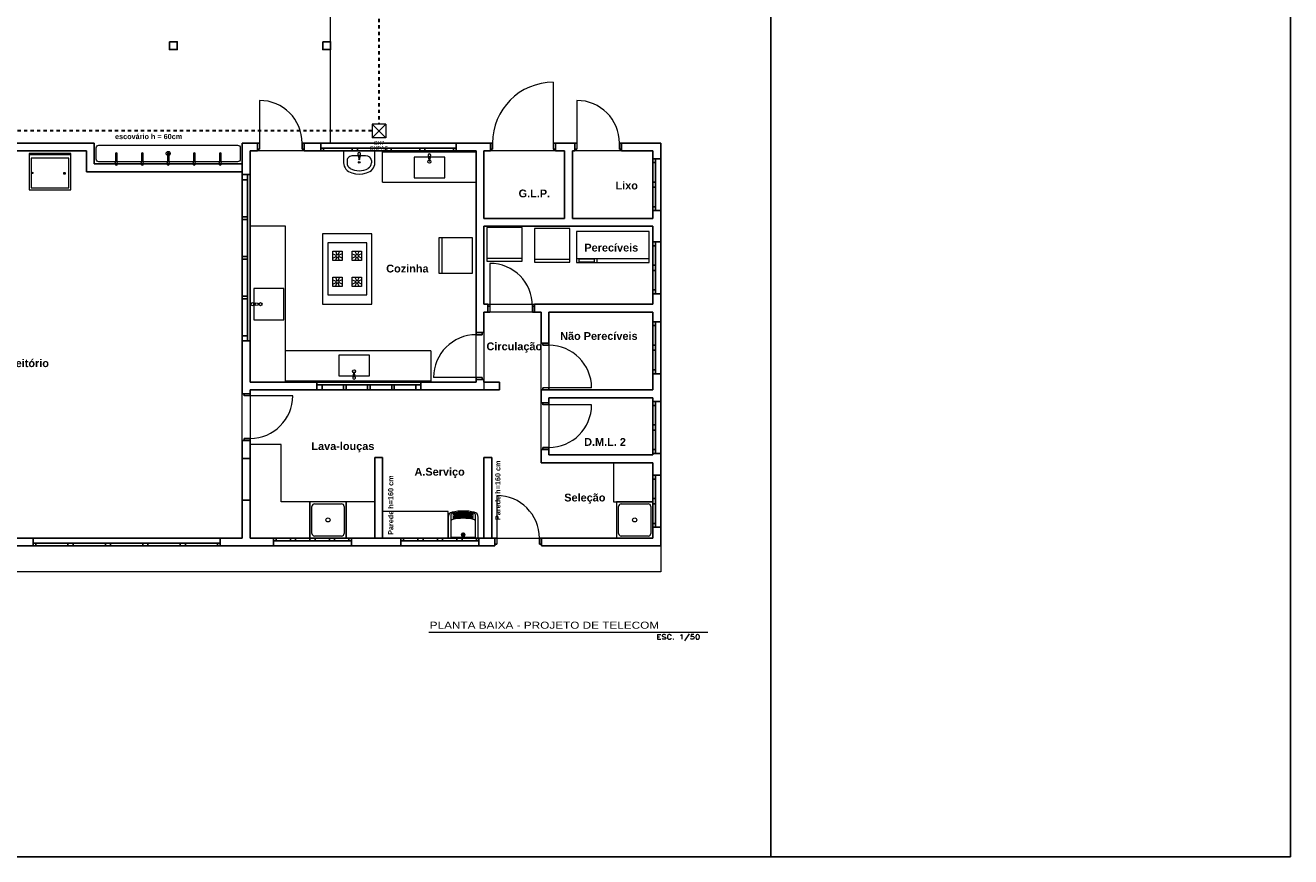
# Model space of a CAD drawing. Header units: millimetres. Extents: x 55082 to 85113, y -5867 to -946.
# Tile 71 of 77: x 82678 to 85113, y -5866 to -4267. Entities that reach past the tile are written whole.
import ezdxf

# ---------------------------------------------------------------- set-up
doc = ezdxf.new("R2010")
doc.units = ezdxf.units.MM
doc.header["$MEASUREMENT"] = 0
doc.linetypes.add('JIS_02_1.2', pattern=[0.25, 0.125, -0.125])
for name, color, linetype, lineweight in [('CE-Condutos', 5, 'Continuous', 30), ('ESQUADRIAS', 5, 'Continuous', 20), ('FINA', 8, 'Continuous', 5), ('HIDRO', 251, 'Continuous', 13), ('P-SIMBOL', 5, 'Continuous', 20), ('Textos', 7, 'Continuous', 5)]:
    doc.layers.add(name, color=color, linetype=linetype, lineweight=lineweight)
doc.layers.add('GERAL', color=7, linetype='Continuous')
doc.layers.add('M-6', color=6, linetype='Continuous')
doc.styles.add('Arial', font='arial.ttf')
doc.styles.add('ArialN', font='arialbd.ttf')
doc.styles.add('ROMANS', font='ROMANS.shx', dxfattribs={"width": 0.8})

msp = doc.modelspace()

# ---------------------------------------------------------------- linework, layer by layer
for p, q in [((82810.6, -4493.2), (82810.6, -4533.2)), ((83128.7, -4493.2), (83095.6, -4493.2)), ((83124.7, -4493.2), (83124.7, -4508.2)), ((83124.7, -4493.2), (83124.7, -4508.2)), ((83210.7, -4504.7), (83210.7, -4493.2)), ((83210.7, -4493.2), (83576.9, -4493.2)), ((83214.7, -4493.2), (83214.7, -4508.2)), ((83214.7, -4493.2), (83218.4, -4493.2)), ((83214.7, -4493.2), (83214.7, -4508.2)), ((83247, -4508.2), (83247, -4493.2)), ((83247, -4508.2), (83247, -4493.2)), ((83247, -4503.2), (83507, -4503.2)), ((83252, -4503.2), (83252, -4508.2)), ((83307, -4508.2), (83307, -4503.2)), ((83317, -4503.2), (83317, -4508.2)), ((83372, -4508.2), (83372, -4503.2)), ((83382, -4503.2), (83382, -4508.2)), ((83437, -4508.2), (83437, -4503.2)), ((83447, -4503.2), (83447, -4508.2)), ((83502, -4508.2), (83502, -4503.2)), ((83507, -4508.2), (83507, -4493.2)), ((83507, -4508.2), (83507, -4493.2)), ((83572.9, -4493.2), (83569.2, -4493.2)), ((83572.9, -4493.2), (83572.9, -4508.2)), ((83572.9, -4493.2), (83572.9, -4508.2)), ((83576.9, -4504.7), (83576.9, -4493.2)), ((83739.2, -4493.2), (83693.9, -4493.2)), ((83697.9, -4493.2), (83697.9, -4508.2)), ((83697.9, -4493.2), (83701.6, -4493.2)), ((83697.9, -4493.2), (83697.9, -4508.2)), ((83735.2, -4493.2), (83731.5, -4493.2)), ((83735.2, -4493.2), (83735.2, -4508.2)), ((83735.2, -4493.2), (83735.2, -4508.2)), ((83821.2, -4504.7), (83821.2, -4493.2)), ((83821.2, -4493.2), (83900.6, -4493.2)), ((83825.2, -4493.2), (83825.2, -4508.2)), ((83825.2, -4493.2), (83828.9, -4493.2)), ((83825.2, -4493.2), (83825.2, -4508.2)), ((82795.6, -4508.2), (82626.1, -4508.2)), ((82795.6, -4548.2), (82795.6, -4508.2)), ((83124.7, -4508.2), (83121, -4508.2)), ((83128.7, -4504.7), (83124.7, -4504.7)), ((83214.7, -4504.7), (83210.7, -4504.7)), ((83214.7, -4508.2), (83218.4, -4508.2)), ((83214.7, -4508.2), (83247, -4508.2)), ((83507, -4508.2), (83247, -4508.2)), ((83365.1, -4508.2), (83545.6, -4508.2)), ((83545.6, -4861.9), (83545.6, -4508.2)), ((83572.9, -4508.2), (83569.2, -4508.2)), ((83572.9, -4504.7), (83576.9, -4504.7)), ((83693.9, -4504.7), (83697.9, -4504.7)), ((83697.9, -4508.2), (83701.6, -4508.2)), ((83735.2, -4508.2), (83731.5, -4508.2)), ((83739.2, -4504.7), (83735.2, -4504.7)), ((83825.2, -4504.7), (83821.2, -4504.7)), ((83825.2, -4508.2), (83828.9, -4508.2)), ((83825.2, -4508.2), (83885.6, -4508.2)), ((83885.6, -4623.2), (83885.6, -4508.2)), ((83885.6, -4523.2), (83900.6, -4523.2)), ((83885.6, -4523.2), (83900.6, -4523.2)), ((83890.6, -4523.2), (83890.6, -4623.2)), ((82810.6, -4533.2), (83095.6, -4533.2)), ((83095.6, -4548.2), (83095.6, -4975.4)), ((83890.6, -4530.7), (83885.6, -4530.7)), ((83095.6, -4553.9), (83110.6, -4553.9)), ((83095.6, -4553.9), (83110.6, -4553.9)), ((83105.6, -4563.9), (83095.6, -4563.9)), ((83105.6, -4553.9), (83105.6, -4873.9)), ((83110.6, -4553.9), (83110.6, -4873.9)), ((83885.6, -4568.2), (83890.6, -4568.2)), ((83890.6, -4578.2), (83885.6, -4578.2)), ((83885.6, -4615.7), (83890.6, -4615.7)), ((83885.6, -4623.2), (83900.6, -4623.2)), ((83885.6, -4623.2), (83900.6, -4623.2)), ((83095.6, -4635.1), (83105.6, -4635.1)), ((83105.6, -4640.1), (83095.6, -4640.1)), ((83110.6, -4953.2), (83110.6, -4653.2)), ((83885.6, -4683.2), (83900.6, -4683.2)), ((83885.6, -4683.2), (83900.6, -4683.2)), ((83885.6, -4683.2), (83885.6, -4803.2)), ((83890.6, -4690.7), (83885.6, -4690.7)), ((83890.6, -4683.2), (83890.6, -4783.2)), ((83095.6, -4711.4), (83105.6, -4711.4)), ((83105.6, -4716.4), (83095.6, -4716.4)), ((83885.6, -4728.2), (83890.6, -4728.2)), ((83890.6, -4738.2), (83885.6, -4738.2)), ((83095.6, -4787.6), (83105.6, -4787.6)), ((83105.6, -4792.6), (83095.6, -4792.6)), ((83885.6, -4775.7), (83890.6, -4775.7)), ((83885.6, -4783.2), (83900.6, -4783.2)), ((83885.6, -4783.2), (83900.6, -4783.2)), ((83560.6, -4857.9), (83560.6, -4818.2)), ((83568, -4803.2), (83564.3, -4803.2)), ((83568, -4818.2), (83564.3, -4818.2)), ((83568, -4818.2), (83568, -4803.2)), ((83568, -4818.2), (83568, -4803.2)), ((83568, -4806.7), (83572, -4806.7)), ((83654, -4818.2), (83654, -4806.7)), ((83654, -4806.7), (83658, -4806.7)), ((83670.6, -4818.2), (83654, -4818.2)), ((83658, -4803.2), (83661.7, -4803.2)), ((83658, -4818.2), (83658, -4803.2)), ((83658, -4818.2), (83658, -4803.2)), ((83658, -4803.2), (83885.6, -4803.2)), ((83658, -4818.2), (83661.7, -4818.2)), ((83685.6, -4882.2), (83685.6, -4818.2)), ((83885.6, -4836.9), (83900.6, -4836.9)), ((83885.6, -4936.9), (83885.6, -4836.9)), ((83885.6, -4836.9), (83900.6, -4836.9)), ((83890.6, -4844.4), (83885.6, -4844.4)), ((83890.6, -4836.9), (83890.6, -4936.9)), ((83095.6, -4863.9), (83105.6, -4863.9)), ((83545.6, -4857.9), (83545.6, -4854.2)), ((83545.6, -4857.9), (83560.6, -4857.9)), ((83545.6, -4857.9), (83560.6, -4857.9)), ((83557.1, -4861.9), (83545.6, -4861.9)), ((83557.1, -4857.9), (83557.1, -4861.9)), ((83560.6, -4857.9), (83560.6, -4854.2)), ((83095.6, -4873.9), (83110.6, -4873.9)), ((83095.6, -4873.9), (83110.6, -4873.9)), ((83670.6, -4878.2), (83670.6, -4874.5)), ((83685.6, -4878.2), (83670.6, -4878.2)), ((83685.6, -4878.2), (83670.6, -4878.2)), ((83674.1, -4878.2), (83674.1, -4882.2)), ((83674.1, -4882.2), (83685.6, -4882.2)), ((83685.6, -4878.2), (83685.6, -4874.5)), ((83885.6, -4881.9), (83890.6, -4881.9)), ((83890.6, -4891.9), (83885.6, -4891.9)), ((83885.6, -4929.4), (83890.6, -4929.4)), ((83885.6, -4936.9), (83900.6, -4936.9)), ((83885.6, -4936.9), (83900.6, -4936.9)), ((83458.6, -4953.2), (83110.6, -4953.2)), ((83239.3, -4968.2), (83239.3, -4953.2)), ((83239.3, -4953.2), (83439.3, -4953.2)), ((83239.3, -4968.2), (83239.3, -4953.2)), ((83239.3, -4958.2), (83439.3, -4958.2)), ((83249.3, -4958.2), (83249.3, -4968.2)), ((83290.6, -4968.2), (83290.6, -4958.2)), ((83295.6, -4958.2), (83295.6, -4968.2)), ((83336.8, -4968.2), (83336.8, -4958.2)), ((83341.8, -4958.2), (83341.8, -4968.2)), ((83383.1, -4968.2), (83383.1, -4958.2)), ((83388.1, -4958.2), (83388.1, -4968.2)), ((83429.3, -4968.2), (83429.3, -4958.2)), ((83439.3, -4968.2), (83439.3, -4953.2)), ((83439.3, -4968.2), (83439.3, -4953.2)), ((83545.6, -4943.9), (83545.6, -4953.2)), ((83545.6, -4947.9), (83545.6, -4951.6)), ((83545.6, -4947.9), (83560.6, -4947.9)), ((83545.6, -4947.9), (83560.6, -4947.9)), ((83557.1, -4943.9), (83557.1, -4947.9)), ((83560.6, -4947.9), (83560.6, -4951.6)), ((83674.1, -4964.2), (83674.1, -4968.2)), ((83685.6, -4964.2), (83685.6, -4968.2)), ((83110.6, -4975.4), (83095.6, -4975.4)), ((83110.6, -4975.4), (83095.6, -4975.4)), ((83099.1, -4979.4), (83099.1, -4975.4)), ((83110.6, -4968.2), (83110.6, -4979.4)), ((83110.6, -4975.4), (83110.6, -4971.7)), ((83239.3, -4968.2), (83439.3, -4968.2)), ((83670.6, -4968.2), (83670.6, -4971.9)), ((83685.6, -4968.2), (83670.6, -4968.2)), ((83885.6, -4968.2), (83670.6, -4968.2)), ((83670.6, -4968.2), (83670.6, -4992.8)), ((83670.6, -4992.8), (83670.6, -4989.1)), ((83685.6, -4983.2), (83685.6, -4996.8)), ((83685.6, -4992.8), (83685.6, -4989.1)), ((83885.6, -4983.2), (83885.6, -5093.2)), ((83885.6, -4990.4), (83900.6, -4990.4)), ((83885.6, -4990.4), (83900.6, -4990.4)), ((83890.6, -4990.4), (83890.6, -5090.4)), ((83900.6, -5232.3), (83900.6, -4990.4)), ((83685.6, -4992.8), (83670.6, -4992.8)), ((83685.6, -4992.8), (83670.6, -4992.8)), ((83674.1, -4996.8), (83674.1, -4992.8)), ((83890.6, -4997.9), (83885.6, -4997.9)), ((83885.6, -5035.4), (83890.6, -5035.4)), ((83099.1, -5065.4), (83099.1, -5061.4)), ((83099.1, -5061.4), (83110.6, -5061.4)), ((83110.6, -5180), (83110.6, -5061.4)), ((83890.6, -5045.4), (83885.6, -5045.4)), ((83095.6, -5065.4), (83095.6, -5069.1)), ((83110.6, -5065.4), (83095.6, -5065.4)), ((83110.6, -5065.4), (83095.6, -5065.4)), ((83095.6, -5065.4), (83095.6, -5253.2)), ((83110.6, -5065.4), (83110.6, -5069.1)), ((83670.6, -5082.8), (83670.6, -5086.5)), ((83685.6, -5082.8), (83670.6, -5082.8)), ((83685.6, -5082.8), (83670.6, -5082.8)), ((83670.6, -5082.8), (83670.6, -5108.2)), ((83674.1, -5082.8), (83674.1, -5078.8)), ((83674.1, -5078.8), (83685.6, -5078.8)), ((83685.6, -5082.8), (83685.6, -5086.5)), ((83885.6, -5082.9), (83890.6, -5082.9)), ((83110.6, -5100), (83095.6, -5100)), ((83110.6, -5100), (83095.6, -5100)), ((83885.6, -5090.4), (83900.6, -5090.4)), ((83885.6, -5090.4), (83900.6, -5090.4)), ((83885.6, -5108.2), (83885.6, -5253.2)), ((83885.6, -5132.3), (83900.6, -5132.3)), ((83885.6, -5132.3), (83900.6, -5132.3)), ((83890.6, -5132.3), (83890.6, -5232.3)), ((83890.6, -5139.8), (83885.6, -5139.8)), ((83110.6, -5180), (83095.6, -5180)), ((83110.6, -5180), (83095.6, -5180)), ((83885.6, -5177.3), (83890.6, -5177.3)), ((83890.6, -5187.3), (83885.6, -5187.3)), ((83885.6, -5224.8), (83890.6, -5224.8)), ((83885.6, -5232.3), (83900.6, -5232.3)), ((83885.6, -5232.3), (83900.6, -5232.3)), ((82693.1, -5268.2), (82693.1, -5253.2)), ((82693.1, -5253.2), (83095.6, -5253.2)), ((82693.1, -5268.2), (82693.1, -5253.2)), ((83053.1, -5268.2), (83053.1, -5253.2)), ((83053.1, -5268.2), (83053.1, -5253.2)), ((83585.2, -5253.2), (83110.6, -5253.2)), ((83155.6, -5253.2), (83155.6, -5268.2)), ((83155.6, -5253.2), (83155.6, -5268.2)), ((83155.6, -5258.2), (83305.6, -5258.2)), ((83160.6, -5258.2), (83160.6, -5253.2)), ((83188.1, -5253.2), (83188.1, -5258.2)), ((83198.1, -5258.2), (83198.1, -5253.2)), ((83225.6, -5253.2), (83225.6, -5258.2)), ((83235.6, -5258.2), (83235.6, -5253.2)), ((83263.1, -5253.2), (83263.1, -5258.2)), ((83273.1, -5258.2), (83273.1, -5253.2)), ((83300.6, -5253.2), (83300.6, -5258.2)), ((83305.6, -5253.2), (83305.6, -5268.2)), ((83305.6, -5253.2), (83305.6, -5268.2)), ((83400.9, -5253.2), (83400.9, -5268.2)), ((83400.9, -5253.2), (83400.9, -5268.2)), ((83400.9, -5258.2), (83550.9, -5258.2)), ((83405.9, -5258.2), (83405.9, -5253.2)), ((83433.4, -5253.2), (83433.4, -5258.2)), ((83443.4, -5258.2), (83443.4, -5253.2)), ((83470.9, -5253.2), (83470.9, -5258.2)), ((83480.9, -5258.2), (83480.9, -5253.2)), ((83508.4, -5253.2), (83508.4, -5258.2)), ((83518.4, -5258.2), (83518.4, -5253.2)), ((83545.9, -5253.2), (83545.9, -5258.2)), ((83550.9, -5253.2), (83550.9, -5268.2)), ((83550.9, -5253.2), (83550.9, -5268.2)), ((83581.2, -5253.2), (83577.5, -5253.2)), ((83581.2, -5253.2), (83581.2, -5268.2)), ((83581.2, -5253.2), (83581.2, -5268.2)), ((83667.2, -5264.7), (83667.2, -5253.2)), ((83667.2, -5253.2), (83885.6, -5253.2)), ((83671.2, -5253.2), (83671.2, -5268.2)), ((83671.2, -5253.2), (83674.9, -5253.2)), ((83671.2, -5253.2), (83671.2, -5268.2)), ((83581.2, -5268.2), (82281.5, -5268.2)), ((82693.1, -5263.2), (83053.1, -5263.2)), ((82698.1, -5263.2), (82698.1, -5268.2)), ((82760.1, -5268.2), (82760.1, -5263.2)), ((82770.1, -5263.2), (82770.1, -5268.2)), ((82832.1, -5268.2), (82832.1, -5263.2)), ((82842.1, -5263.2), (82842.1, -5268.2)), ((82904.1, -5268.2), (82904.1, -5263.2)), ((82914.1, -5263.2), (82914.1, -5268.2)), ((82976.1, -5268.2), (82976.1, -5263.2)), ((82986.1, -5263.2), (82986.1, -5268.2)), ((83048.1, -5268.2), (83048.1, -5263.2)), ((83581.2, -5268.2), (83577.5, -5268.2)), ((83585.2, -5264.7), (83581.2, -5264.7)), ((83671.2, -5264.7), (83667.2, -5264.7)), ((83671.2, -5268.2), (83674.9, -5268.2))]:
    msp.add_line(p, q)
for points in [[(82955.5, -4298.2), (82955.5, -4313.2), (82970.5, -4313.2), (82970.5, -4298.2)], [(83250.5, -4298.2), (83250.5, -4313.2), (83265.5, -4313.2), (83265.5, -4298.2)]]:
    msp.add_lwpolyline(points, close=True)
for points in [[(82810.6, -4493.2), (82630.1, -4493.2)], [(83095.6, -4553.9), (83095.6, -4493.2)], [(83900.6, -4990.4), (83900.6, -4493.2)], [(83110.6, -4553.9), (83110.6, -4508.2)], [(83110.6, -4508.2), (83124.7, -4508.2)], [(83507, -4508.2), (83545.6, -4508.2)], [(83560.6, -4638.2), (83560.6, -4508.2)], [(83560.6, -4508.2), (83572.9, -4508.2)], [(83697.9, -4508.2), (83715.6, -4508.2)], [(83715.6, -4508.2), (83715.6, -4638.2)], [(83730.6, -4638.2), (83730.6, -4508.2)], [(83730.6, -4508.2), (83735.2, -4508.2)], [(82795.6, -4548.2), (83095.6, -4548.2)], [(83095.6, -4533.2), (82810.6, -4533.2)], [(83885.6, -4623.2), (83885.6, -4638.2)], [(83715.6, -4638.2), (83560.6, -4638.2)], [(83885.6, -4638.2), (83730.6, -4638.2)], [(83560.6, -4803.2), (83560.6, -4653.2)], [(83560.6, -4653.2), (83885.6, -4653.2)], [(83885.6, -4653.2), (83885.6, -4683.2)], [(83568, -4803.2), (83560.1, -4803.2)], [(83560.6, -4818.2), (83572, -4818.2)], [(83670.6, -4818.2), (83670.6, -4878.2)], [(83685.6, -4818.2), (83885.6, -4818.2)], [(83885.6, -4818.2), (83885.6, -4836.9)], [(83110.6, -4953.2), (83110.6, -4873.9)], [(83885.6, -4936.9), (83885.6, -4968.2)], [(83239.3, -4953.2), (83110.6, -4953.2)], [(83545.6, -4953.2), (83439.3, -4953.2)], [(83560.6, -4953.2), (83560.6, -4947.9)], [(83590.6, -4953.2), (83560.6, -4953.2)], [(83590.6, -4968.2), (83590.6, -4953.2)], [(83110.6, -4968.2), (83239.3, -4968.2)], [(83439.3, -4968.2), (83590.6, -4968.2)], [(83685.6, -4983.2), (83885.6, -4983.2)], [(83685.6, -5093.2), (83685.6, -5078.8)], [(83365.6, -5098.1), (83350.6, -5098.1)], [(83350.6, -5098.1), (83350.6, -5253.1)], [(83365.6, -5253.1), (83365.6, -5098.1)], [(83575.6, -5098.1), (83560.6, -5098.1)], [(83560.6, -5098.1), (83560.6, -5253.2)], [(83575.6, -5253.2), (83575.6, -5098.1)], [(83670.6, -5108.2), (83885.6, -5108.2)], [(83885.6, -5093.2), (83685.6, -5093.2)], [(83110.6, -5253.2), (83110.6, -5180)], [(83900.6, -5268.2), (83900.6, -5232.3)], [(82693.1, -5253.2), (82641.5, -5253.2)], [(83350.6, -5253.1), (83365.6, -5253.1)], [(83560.6, -5253.2), (83575.6, -5253.2)], [(83671.2, -5268.2), (83900.6, -5268.2)]]:
    msp.add_lwpolyline(points)
at = {"layer": 'CE-Condutos', "linetype": 'JIS_02_1.2', "ltscale": 50}
for points in [[(83358.4, -3579), (83358.4, -3621), (83358.4, -3660.4), (83358.4, -3697.4), (83358.4, -3732), (83358.4, -3764.6), (83358.4, -3795.3), (83358.4, -3824.3), (83358.4, -3851.8), (83358.4, -3878), (83358.4, -3903), (83358.4, -3927.1), (83358.4, -3950.4), (83358.4, -3973.1), (83358.4, -3995.5), (83358.4, -4017.7), (83358.4, -4039.9), (83358.4, -4062.2), (83358.4, -4085), (83358.4, -4108.3), (83358.4, -4132.4), (83358.4, -4157.4), (83358.4, -4183.6), (83358.4, -4211.1), (83358.4, -4240), (83358.4, -4270.7), (83358.4, -4303.3), (83358.4, -4338), (83358.4, -4374.9), (83358.4, -4414.3), (83358.4, -4456.4)], [(83344.4, -4469.8), (83210.4, -4469.8), (83084.9, -4469.8), (82967.4, -4469.8), (82857.3, -4469.8), (82753.8, -4469.8), (82656.5, -4469.8), (82564.7, -4469.8), (82477.7, -4469.8), (82395.1, -4469.8), (82316.1, -4469.8), (82240.2, -4469.8), (82166.7, -4469.8), (82095, -4469.8), (82024.6, -4469.8), (81954.8, -4469.8), (81885, -4469.8), (81814.6, -4469.8), (81742.9, -4469.8), (81669.4, -4469.8), (81593.5, -4469.8), (81514.5, -4469.8), (81431.9, -4469.8), (81344.9, -4469.8), (81253.1, -4469.8), (81155.8, -4469.8), (81052.3, -4469.8), (80942.2, -4469.8), (80824.7, -4469.8), (80699.2, -4469.8), (80565.2, -4469.8)]]:
    msp.add_spline(points, degree=3, dxfattribs=at)
at = {"layer": 'ESQUADRIAS'}
msp.add_line((83454.3, -5434.4), (83991, -5434.4), dxfattribs=at)
at = {"layer": 'FINA'}
for p, q in [((83693.9, -4376.2), (83693.9, -4504.7)), ((83128.7, -4411.2), (83128.7, -4504.7)), ((83739.2, -4411.2), (83739.2, -4504.7)), ((83365.1, -4568.2), (83365.1, -4508.2)), ((83365.1, -4510.2), (83545.6, -4510.2)), ((83545.6, -4568.2), (83545.6, -4508.2)), ((83365.1, -4568.2), (83545.1, -4568.2)), ((83178.6, -4653.2), (83110.6, -4653.2)), ((83178.6, -4953.2), (83178.6, -4653.2)), ((83250, -4667.8), (83250, -4802.8)), ((83345, -4667.8), (83250, -4667.8)), ((83345, -4802.8), (83345, -4667.8)), ((83634.2, -4655.5), (83566.2, -4655.5)), ((83566.2, -4655.5), (83566.2, -4720.5)), ((83634.2, -4720.5), (83634.2, -4655.5)), ((83726, -4657.4), (83658, -4657.4)), ((83658, -4657.4), (83658, -4722.4)), ((83726, -4722.4), (83726, -4657.4)), ((83878.3, -4663), (83738.3, -4663)), ((83738.3, -4663), (83738.3, -4723)), ((83878.3, -4723), (83878.3, -4663)), ((83260, -4685.3), (83260, -4785.3)), ((83335, -4685.3), (83260, -4685.3)), ((83335, -4785.3), (83335, -4685.3)), ((83473.6, -4675.7), (83473.6, -4743.7)), ((83538.6, -4675.7), (83473.6, -4675.7)), ((83479.6, -4675.7), (83479.6, -4743.7)), ((83538.6, -4743.7), (83538.6, -4675.7)), ((83269.7, -4719.3), (83269.7, -4701.3)), ((83269.7, -4701.3), (83287.7, -4701.3)), ((83269.7, -4706.3), (83276, -4709.1)), ((83269.7, -4714.4), (83276, -4711.5)), ((83287.7, -4719.3), (83269.7, -4719.3)), ((83274.7, -4701.3), (83277.5, -4707.6)), ((83274.7, -4719.3), (83277.5, -4713)), ((83276, -4709.1), (83277.5, -4707.6)), ((83276, -4711.5), (83276, -4709.1)), ((83277.5, -4713), (83276, -4711.5)), ((83277.5, -4707.6), (83279.9, -4707.6)), ((83279.9, -4713), (83277.5, -4713)), ((83282.8, -4701.3), (83279.9, -4707.6)), ((83279.9, -4707.6), (83281.4, -4709.1)), ((83281.4, -4711.5), (83279.9, -4713)), ((83282.8, -4719.3), (83279.9, -4713)), ((83287.7, -4706.3), (83281.4, -4709.1)), ((83281.4, -4709.1), (83281.4, -4711.5)), ((83287.7, -4714.4), (83281.4, -4711.5)), ((83287.7, -4701.3), (83287.7, -4719.3)), ((83307.2, -4719.3), (83307.2, -4701.3)), ((83307.2, -4701.3), (83325.2, -4701.3)), ((83307.2, -4706.3), (83313.5, -4709.1)), ((83307.2, -4714.4), (83313.5, -4711.5)), ((83325.2, -4719.3), (83307.2, -4719.3)), ((83312.2, -4701.3), (83315, -4707.6)), ((83312.2, -4719.3), (83315, -4713)), ((83313.5, -4709.1), (83315, -4707.6)), ((83313.5, -4711.5), (83313.5, -4709.1)), ((83315, -4713), (83313.5, -4711.5)), ((83315, -4707.6), (83317.4, -4707.6)), ((83317.4, -4713), (83315, -4713)), ((83320.3, -4701.3), (83317.4, -4707.6)), ((83317.4, -4707.6), (83318.9, -4709.1)), ((83318.9, -4711.5), (83317.4, -4713)), ((83320.3, -4719.3), (83317.4, -4713)), ((83325.2, -4706.3), (83318.9, -4709.1)), ((83318.9, -4709.1), (83318.9, -4711.5)), ((83325.2, -4714.4), (83318.9, -4711.5)), ((83325.2, -4701.3), (83325.2, -4719.3)), ((83566.2, -4714.5), (83634.2, -4714.5)), ((83566.2, -4720.5), (83634.2, -4720.5)), ((83658, -4716.4), (83726, -4716.4)), ((83658, -4722.4), (83726, -4722.4)), ((83738.3, -4715), (83878.3, -4715)), ((83738.3, -4723), (83878.3, -4723)), ((83773.3, -4716.6), (83743.3, -4716.6)), ((83743.3, -4716.6), (83743.3, -4721.4)), ((83743.3, -4721.4), (83773.3, -4721.4)), ((83773.3, -4721.4), (83773.3, -4716.6)), ((83778.3, -4723), (83778.3, -4715)), ((83473.6, -4743.7), (83538.6, -4743.7)), ((83572, -4724.7), (83572, -4818.2)), ((83269.7, -4769.3), (83269.7, -4751.3)), ((83269.7, -4751.3), (83287.7, -4751.3)), ((83269.7, -4756.3), (83276, -4759.1)), ((83269.7, -4764.4), (83276, -4761.5)), ((83287.7, -4769.3), (83269.7, -4769.3)), ((83274.7, -4751.3), (83277.5, -4757.6)), ((83274.7, -4769.3), (83277.5, -4763)), ((83276, -4759.1), (83277.5, -4757.6)), ((83276, -4761.5), (83276, -4759.1)), ((83277.5, -4763), (83276, -4761.5)), ((83277.5, -4757.6), (83279.9, -4757.6)), ((83279.9, -4763), (83277.5, -4763)), ((83282.8, -4751.3), (83279.9, -4757.6)), ((83279.9, -4757.6), (83281.4, -4759.1)), ((83281.4, -4761.5), (83279.9, -4763)), ((83282.8, -4769.3), (83279.9, -4763)), ((83287.7, -4756.3), (83281.4, -4759.1)), ((83281.4, -4759.1), (83281.4, -4761.5)), ((83287.7, -4764.4), (83281.4, -4761.5)), ((83287.7, -4751.3), (83287.7, -4769.3)), ((83307.2, -4769.3), (83307.2, -4751.3)), ((83307.2, -4751.3), (83325.2, -4751.3)), ((83307.2, -4756.3), (83313.5, -4759.1)), ((83307.2, -4764.4), (83313.5, -4761.5)), ((83325.2, -4769.3), (83307.2, -4769.3)), ((83312.2, -4751.3), (83315, -4757.6)), ((83312.2, -4769.3), (83315, -4763)), ((83313.5, -4759.1), (83315, -4757.6)), ((83313.5, -4761.5), (83313.5, -4759.1)), ((83315, -4763), (83313.5, -4761.5)), ((83315, -4757.6), (83317.4, -4757.6)), ((83317.4, -4763), (83315, -4763)), ((83320.3, -4751.3), (83317.4, -4757.6)), ((83317.4, -4757.6), (83318.9, -4759.1)), ((83318.9, -4761.5), (83317.4, -4763)), ((83320.3, -4769.3), (83317.4, -4763)), ((83325.2, -4756.3), (83318.9, -4759.1)), ((83318.9, -4759.1), (83318.9, -4761.5)), ((83325.2, -4764.4), (83318.9, -4761.5)), ((83325.2, -4751.3), (83325.2, -4769.3)), ((83260, -4785.3), (83335, -4785.3)), ((83250, -4802.8), (83345, -4802.8)), ((83458.6, -4893.2), (83178.6, -4893.2)), ((83458.6, -4893.2), (83458.6, -4953.2)), ((83458.6, -4951.2), (83178.6, -4951.2)), ((83557.1, -4943.9), (83463.6, -4943.9)), ((83767.6, -4964.2), (83674.1, -4964.2)), ((83192.6, -4979.4), (83099.1, -4979.4)), ((83767.6, -4996.8), (83674.1, -4996.8)), ((83585.2, -5171.2), (83585.2, -5264.7))]:
    msp.add_line(p, q, dxfattribs=at)
for points in [[(83265.5, -4493.2), (83265.5, -3738.2), (83560.5, -3738.2), (83560.5, -3543.2)], [(83110.6, -5253.2), (83225.6, -5253.2), (83225.6, -5183.2), (83170.6, -5183.2), (83170.6, -5073.2), (83110.6, -5073.2)], [(83810.1, -5108.2), (83810.1, -5183.7), (83885.6, -5183.7)], [(83900.6, -5268.2), (83900.6, -5318.2), (80090.6, -5318.2), (80090.6, -5268.2)]]:
    msp.add_lwpolyline(points, dxfattribs=at)
for points in [[(83095.6, -5253.2), (83095.6, -4548.2), (82795.6, -4548.2), (82795.6, -4508.2), (82235.6, -4508.2), (82235.6, -5253.2)], [(83110.6, -4508.2), (83110.6, -4953.2), (83545.6, -4953.2), (83545.6, -4508.2)], [(83560.6, -4508.2), (83560.6, -4638.2), (83715.6, -4638.2), (83715.6, -4508.2)], [(83730.6, -4508.2), (83730.6, -4638.2), (83885.6, -4638.2), (83885.6, -4508.2)], [(83560.6, -4653.2), (83560.6, -4803.2), (83885.6, -4803.2), (83885.6, -4653.2)], [(83110.6, -4968.2), (83110.6, -5253.2), (83885.6, -5253.2), (83885.6, -5108.2), (83670.6, -5108.2), (83670.6, -4818.2), (83560.6, -4818.2), (83560.6, -4968.2)], [(83685.6, -4818.2), (83685.6, -4968.2), (83885.6, -4968.2), (83885.6, -4818.2)], [(83685.6, -4983.2), (83685.6, -5093.2), (83885.6, -5093.2), (83885.6, -4983.2)], [(83295.6, -5183.2), (83295.6, -5253.2), (83350.6, -5253.2), (83350.6, -5183.2)], [(83365.6, -5201.8), (83365.6, -5253.1), (83491.8, -5253.1), (83491.8, -5201.8)]]:
    msp.add_lwpolyline(points, close=True, dxfattribs=at)
for centre, radius, start, end in [((83693.9, -4493.2), 117, 90, 180), ((83128.7, -4493.2), 82, 0, 90), ((83739.2, -4493.2), 82, 0, 90), ((83572, -4806.7), 82, 0, 90), ((83545.6, -4943.9), 82, 90, 180), ((83685.6, -4964.2), 82, 0, 90), ((83110.6, -4979.4), 82, 270, 0), ((83685.6, -4996.8), 82, 270, 0), ((83585.2, -5253.2), 82, 0, 90)]:
    msp.add_arc(centre, radius, start, end, dxfattribs=at)
at = {"layer": 'HIDRO', "linetype": 'Continuous', "lineweight": 0}
for p, q in [((82765.6, -4515.7), (82685.6, -4515.7)), ((82761.8, -4522.1), (82689.4, -4522.1)), ((82689.4, -4522.1), (82689.4, -4579.4)), ((82761.8, -4579.4), (82761.8, -4522.1)), ((82852.2, -4526.5), (82850.5, -4532.4)), ((82851.5, -4512.9), (82851.5, -4528.7)), ((82855.7, -4532.4), (82854.1, -4526.5)), ((82854.7, -4528.7), (82854.7, -4512.9)), ((82902.2, -4526.5), (82900.5, -4532.4)), ((82901.5, -4512.9), (82901.5, -4528.7)), ((82905.7, -4532.4), (82904.1, -4526.5)), ((82904.7, -4528.7), (82904.7, -4512.9)), ((82952.2, -4526.5), (82950.5, -4532.4)), ((82951.5, -4512.9), (82951.5, -4528.7)), ((82955.7, -4532.4), (82954.1, -4526.5)), ((82954.7, -4528.7), (82954.7, -4512.9)), ((83002.2, -4526.5), (83000.5, -4532.4)), ((83001.5, -4512.9), (83001.5, -4528.7)), ((83005.7, -4532.4), (83004.1, -4526.5)), ((83004.7, -4528.7), (83004.7, -4512.9)), ((83052.2, -4526.6), (83050.5, -4532.4)), ((83051.5, -4512.9), (83051.5, -4528.8)), ((83055.7, -4532.4), (83054.1, -4526.6)), ((83054.7, -4528.8), (83054.7, -4512.9)), ((83290.6, -4508.2), (83290.6, -4531.1)), ((83350.6, -4508.2), (83290.6, -4508.2)), ((83297.2, -4526.5), (83297.2, -4531.1)), ((83332.5, -4517.4), (83308.8, -4517.4)), ((83318.1, -4513.9), (83318.5, -4518.1)), ((83318.9, -4519.1), (83319.5, -4524.4)), ((83319.3, -4517.9), (83319.3, -4516.4)), ((83319.3, -4516.4), (83322, -4516.4)), ((83321.7, -4524.4), (83322.4, -4519.1)), ((83322, -4516.4), (83322, -4517.9)), ((83322.7, -4518.1), (83323.1, -4513.9)), ((83344.1, -4526.5), (83344.1, -4531.1)), ((83350.6, -4531.1), (83350.6, -4508.2)), ((83485.1, -4520.2), (83426.1, -4520.2)), ((83426.1, -4520.2), (83426.1, -4560.2)), ((83453.1, -4516.2), (83453.5, -4520.4)), ((83453.9, -4521.3), (83454.5, -4526.6)), ((83454.3, -4520.2), (83454.3, -4518.7)), ((83454.3, -4518.7), (83457, -4518.7)), ((83456.7, -4526.6), (83457.4, -4521.3)), ((83457, -4518.7), (83457, -4520.2)), ((83457.7, -4520.4), (83458.1, -4516.2)), ((83485.1, -4560.2), (83485.1, -4520.2)), ((82751.5, -4550.7), (82751.5, -4552.3)), ((82754.9, -4550.7), (82751.5, -4550.7)), ((82751.5, -4552.3), (82754.9, -4552.3)), ((83290.6, -4531.1), (83290.9, -4534.5)), ((83290.9, -4534.5), (83291.8, -4537.7)), ((83291.8, -4537.7), (83293.2, -4540.8)), ((83293.2, -4540.8), (83295.1, -4543.5)), ((83295.1, -4543.5), (83297.4, -4545.9)), ((83297.4, -4545.9), (83300.1, -4547.7)), ((83300.1, -4547.7), (83306.6, -4550.7)), ((83306.6, -4550.7), (83313.5, -4552.6)), ((83313.5, -4552.6), (83320.6, -4553.2)), ((83320.6, -4553.2), (83327.7, -4552.6)), ((83327.7, -4552.6), (83334.6, -4550.7)), ((83334.6, -4550.7), (83341.2, -4547.7)), ((83341.2, -4547.7), (83343.9, -4545.9)), ((83343.9, -4545.9), (83346.2, -4543.5)), ((83346.2, -4543.5), (83348.1, -4540.8)), ((83348.1, -4540.8), (83349.5, -4537.7)), ((83349.5, -4537.7), (83350.4, -4534.5)), ((83350.4, -4534.5), (83350.6, -4531.1)), ((83426.1, -4560.2), (83485.1, -4560.2)), ((82689.4, -4579.4), (82761.8, -4579.4)), ((83175.6, -4773.2), (83117.6, -4773.2)), ((83117.6, -4773.2), (83117.6, -4833.2)), ((83175.6, -4833.2), (83175.6, -4773.2)), ((83119.3, -4801.1), (83115.1, -4800.7)), ((83115.1, -4805.7), (83119.3, -4805.3)), ((83117.6, -4801.8), (83119.1, -4801.8)), ((83117.6, -4804.5), (83117.6, -4801.8)), ((83119.1, -4804.5), (83117.6, -4804.5)), ((83125.6, -4802.1), (83120.3, -4801.4)), ((83120.3, -4805), (83125.6, -4804.3)), ((83117.6, -4833.2), (83175.6, -4833.2)), ((83340.1, -4901.2), (83281.1, -4901.2)), ((83281.1, -4901.2), (83281.1, -4941.2)), ((83340.1, -4941.2), (83340.1, -4901.2)), ((83281.1, -4941.2), (83340.1, -4941.2)), ((83308.5, -4941), (83308.1, -4945.2)), ((83309.5, -4934.7), (83308.9, -4940)), ((83309.3, -4942.7), (83309.3, -4941.2)), ((83312.4, -4940), (83311.7, -4934.7)), ((83312, -4941.2), (83312, -4942.7)), ((83313.1, -4945.2), (83312.7, -4941)), ((83312, -4942.7), (83309.3, -4942.7)), ((83295.6, -5183.2), (83225.6, -5183.2)), ((83225.6, -5183.2), (83225.6, -5253.2)), ((83295.6, -5253.2), (83295.6, -5183.2)), ((83885.6, -5183.2), (83815.6, -5183.2)), ((83815.6, -5183.2), (83815.6, -5253.2)), ((83885.6, -5253.2), (83885.6, -5183.2)), ((83229.6, -5244.2), (83229.6, -5192.2)), ((83234.6, -5187.2), (83286.6, -5187.2)), ((83291.6, -5192.2), (83291.6, -5244.2)), ((83496.6, -5210.1), (83496.6, -5251.1)), ((83544.6, -5251.1), (83544.6, -5210.1)), ((83819.6, -5244.2), (83819.6, -5192.2)), ((83824.6, -5187.2), (83876.6, -5187.2)), ((83881.6, -5192.2), (83881.6, -5244.2)), ((83491.6, -5213.1), (83491.6, -5253.1)), ((83549.6, -5253.1), (83549.6, -5213.1)), ((83225.6, -5253.1), (83295.6, -5253.1)), ((83286.6, -5249.2), (83234.6, -5249.2)), ((83491.6, -5253.1), (83549.6, -5253.1)), ((83496.6, -5251.1), (83544.6, -5251.1)), ((83519.7, -5248.2), (83517.6, -5248.1)), ((83517.6, -5248.1), (83517.6, -5249.1)), ((83517.6, -5249.1), (83519.7, -5249)), ((83518.4, -5252.3), (83518.1, -5253.1)), ((83522.9, -5252.3), (83518.4, -5252.3)), ((83519.7, -5252.3), (83519.7, -5244.3)), ((83521.1, -5245.6), (83520.1, -5245.6)), ((83520.1, -5245.6), (83520.2, -5247.7)), ((83520.2, -5249.6), (83520.1, -5251.6)), ((83520.1, -5251.6), (83521.1, -5251.6)), ((83521, -5247.7), (83521.1, -5245.6)), ((83521.1, -5251.6), (83521, -5249.6)), ((83521.5, -5244.3), (83521.5, -5252.3)), ((83523.6, -5248.1), (83521.6, -5248.2)), ((83521.6, -5249), (83523.6, -5249.1)), ((83523.1, -5253.1), (83522.9, -5252.3)), ((83523.6, -5249.1), (83523.6, -5248.1)), ((83815.6, -5253.2), (83885.6, -5253.2)), ((83876.6, -5249.2), (83824.6, -5249.2))]:
    msp.add_line(p, q, dxfattribs=at)
msp.add_lwpolyline([(82819.6, -4529.2, -0.414214), (82814.6, -4524.2), (82814.6, -4524.2), (82814.6, -4502.2, -0.414214), (82819.6, -4497.2), (82819.6, -4497.2), (83086.6, -4497.2, -0.414214), (83091.6, -4502.2), (83091.6, -4502.2), (83091.6, -4524.2, -0.414214), (83086.6, -4529.2), (83086.6, -4529.2), (82819.6, -4529.2)], format="xyb", dxfattribs=at)
msp.add_lwpolyline([(82685.6, -4513.2), (82685.6, -4583.2), (82765.6, -4583.2), (82765.6, -4513.2)], close=True, dxfattribs=at)
for centre, radius in [((82953.1, -4513.2), 4), ((83455.6, -4529.1), 3), ((82691.4, -4550.7), 1.27), ((83320.6, -4530.2), 1.75), ((83130.6, -4803.2), 3), ((83310.6, -4932.2), 3), ((83260.6, -5218.2), 4), ((83850.6, -5218.2), 4), ((83520.6, -5246.1), 3), ((83520.6, -5248.6), 1)]:
    msp.add_circle(centre, radius, dxfattribs=at)
for centre, radius, start, end in [((82852.2, -4512.9), 0.696, 140.6242, 179.1921), ((82853.1, -4514), 2.11, 46.9876, 133.0124), ((82853.1, -4526.7), 1, 10.3544, 169.6456), ((82854, -4512.9), 0.71, 1.1876, 38.9257), ((82902.2, -4512.9), 0.696, 140.6242, 179.1921), ((82903.1, -4514), 2.11, 46.9876, 133.0124), ((82903.1, -4526.7), 1, 10.3544, 169.6456), ((82904, -4512.9), 0.71, 1.1876, 38.9257), ((82952.2, -4512.9), 0.696, 140.6242, 179.1921), ((82953.1, -4514), 2.11, 46.9876, 133.0124), ((82953.1, -4526.7), 1, 10.3544, 169.6456), ((82954, -4512.9), 0.71, 1.1876, 38.9257), ((83002.2, -4512.9), 0.696, 140.6242, 179.1921), ((83003.1, -4514), 2.11, 46.9876, 133.0124), ((83003.1, -4526.7), 1, 10.3544, 169.6456), ((83004, -4512.9), 0.71, 1.1876, 38.9257), ((83052.2, -4513), 0.696, 140.6242, 179.1921), ((83053.1, -4514.1), 2.11, 46.9876, 133.0124), ((83053.1, -4526.7), 1, 10.3544, 169.6456), ((83054, -4513), 0.71, 1.1876, 38.9257), ((83320.6, -4513.9), 2.5, 0, 180), ((83320.6, -4517.9), 2.11, 185.1696, 354.8304), ((83320.6, -4517.9), 1.36, 180, 0), ((83320.6, -4524.2), 1.12, 187.1389, 352.8611), ((83455.6, -4516.2), 2.5, 0, 180), ((83455.6, -4520.2), 2.11, 185.1696, 354.8304), ((83455.6, -4520.2), 1.36, 180, 0), ((83455.6, -4526.5), 1.12, 187.1389, 352.8611), ((82754.9, -4551.5), 0.808, 270, 90), ((82853.1, -4532.8), 2.64, 169.9738, 10.0262), ((82903.1, -4532.8), 2.64, 169.9738, 10.0262), ((82953.1, -4532.8), 2.64, 169.9738, 10.0262), ((83003.1, -4532.8), 2.64, 169.9738, 10.0262), ((83053.1, -4532.9), 2.64, 169.9738, 10.0262), ((83115.1, -4803.2), 2.5, 90, 270), ((83119.1, -4803.2), 1.36, 270, 90), ((83119.1, -4803.2), 2.11, 275.1696, 84.8304), ((83125.4, -4803.2), 1.12, 277.1389, 82.8611), ((83310.6, -4941.2), 2.11, 5.1696, 174.8304), ((83310.6, -4941.2), 1.36, 0, 180), ((83310.6, -4934.9), 1.12, 7.1389, 172.8611), ((83310.6, -4945.2), 2.5, 180, 0), ((83234.6, -5192.2), 5, 90, 180), ((83286.6, -5192.2), 5, 0, 90), ((83501.6, -5213.1), 10, 102.018, 180), ((83501.6, -5210.1), 5, 102.018, 180), ((83520.6, -5302.4), 101.3, 77.982, 102.018), ((83520.6, -5299.4), 96.2, 77.982, 102.018), ((83520.6, -5301.4), 96.2, 77.982, 102.018), ((83520.6, -5303.4), 96.2, 77.982, 102.018), ((83520.6, -5305.4), 96.2, 77.982, 102.018), ((83539.6, -5210.1), 5, 0, 77.982), ((83539.6, -5213.1), 10, 0, 77.982), ((83824.6, -5192.2), 5, 90, 180), ((83876.6, -5192.2), 5, 0, 90), ((83501.6, -5222.1), 5, 102.018, 180), ((83520.6, -5307.4), 96.2, 77.982, 102.018), ((83520.6, -5309.4), 96.2, 77.982, 102.018), ((83520.6, -5311.3), 96.2, 77.982, 102.018), ((83539.6, -5222.1), 5, 0, 77.982), ((83234.6, -5244.2), 5, 180, 270), ((83286.6, -5244.2), 5, 270, 0), ((83520.6, -5244.3), 0.9, 0, 180), ((83824.6, -5244.2), 5, 180, 270), ((83876.6, -5244.2), 5, 270, 0)]:
    msp.add_arc(centre, radius, start, end, dxfattribs=at)
for centre, major_axis, ratio, start_param, end_param in [((83308.8, -4526.5), (11.6, 0), 0.783646, 1.570796, 3.141593), ((83332.5, -4526.5), (11.6, 0), 0.783646, 0, 1.570796), ((83308.8, -4531.1), (0, -12.1), 0.956522, 4.712389, 5.786211), ((83320.6, -4508.2), (0, -38.2), 0.956522, 5.786211, 6.780161), ((83332.5, -4531.1), (0, -12.1), 0.956522, 0.496975, 1.570796)]:
    msp.add_ellipse(centre, major_axis=major_axis, ratio=ratio, start_param=start_param, end_param=end_param, dxfattribs=at)
at = {"layer": 'M-6'}
for p, q in [((84112.7, -1745.9), (84112.7, -5866.1)), ((85112.7, -1745.9), (85112.7, -5866.1)), ((85112.7, -5866.1), (79342.7, -5866.1))]:
    msp.add_line(p, q, dxfattribs=at)
at = {"layer": 'P-SIMBOL'}
for p, q in [((83371.7, -4456.6), (83345.2, -4456.6)), ((83371.7, -4456.6), (83345.2, -4483.1)), ((83371.7, -4483.1), (83345.2, -4456.6)), ((83345.2, -4456.6), (83345.2, -4483.1)), ((83371.7, -4456.6), (83371.7, -4483.1)), ((83371.7, -4483.1), (83345.2, -4483.1))]:
    msp.add_line(p, q, dxfattribs=at)

# ---------------------------------------------------------------- texts
at = {"layer": 'ESQUADRIAS', "style": 'ROMANS', "width": 1.3}
msp.add_text('ESC. 1/50', height=9, dxfattribs=at).set_placement((83892.4, -5447.9))
at = {"layer": 'FINA', "style": 'ArialN'}
for s, insert, char_height, width, attachment_point in [('escovário h = 60cm', (82915.4, -4475.6), 10, 258.552, 2), ('Lixo', (83813.7, -4567.4), 15, 86.159, 1), ('G.L.P.', (83627.3, -4582.6), 15, 121.098, 1), ('Perecíveis', (83753.7, -4686.8), 15, 207.348, 1), ('Cozinha', (83372.5, -4727.1), 15, 163.011, 1), ('Não Perecíveis', (83707.1, -4856.8), 15, 298.171, 1), ('Circulação', (83565.4, -4876.8), 15, 214.276, 1), ('Refeitório', (82625.8, -4909.2), 15, 195.572, 1), ('D.M.L. 2', (83753.4, -5060.7), 15, 160.655, 1), ('Lava-louças', (83228.6, -5068.7), 15, 242.218, 1), ('A.Serviço', (83426.9, -5118), 15, 193.331, 1), ('Seleção', (83715.1, -5167.7), 15, 158.415, 1)]:
    msp.add_mtext(s, dxfattribs=dict(at, insert=insert, char_height=char_height, width=width, attachment_point=attachment_point))
at = {"layer": 'FINA', "char_height": 10, "width": 229.07, "attachment_point": 2, "rotation": 90.0002, "style": 'ArialN'}
for insert in [(83582.3, -5161.2), (83376.2, -5189.8)]:
    msp.add_mtext('Parede h=160 cm', dxfattribs=dict(at, insert=insert))
at = {"layer": 'GERAL', "color": 7, "style": 'Arial', "width": 1.2}
msp.add_text('PLANTA BAIXA - PROJETO DE TELECOM', height=13.5, rotation=360, dxfattribs=at).set_placement((83456.2, -5427.5))
at = {"layer": 'Textos', "char_height": 7.5, "attachment_point": 8, "line_spacing_factor": 0.6, "style": 'Arial'}
for s, insert, width in [('CXPAS', (83358.4, -4506.7), 71.067), ('CX7', (83358.4, -4496.9), 40.77)]:
    msp.add_mtext(s, dxfattribs=dict(at, insert=insert, width=width))

doc.saveas('drawing.dxf')
